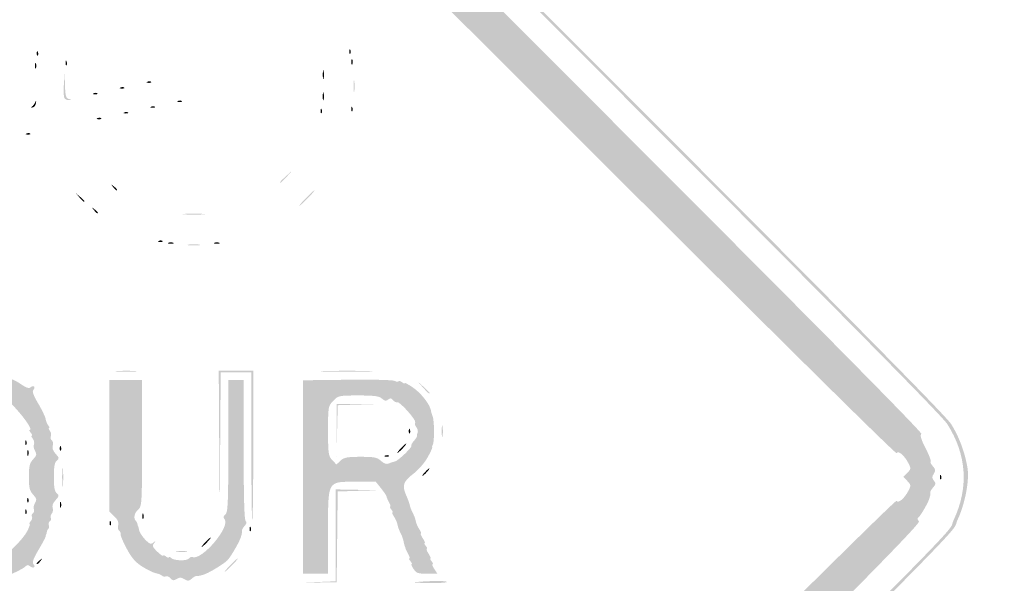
# Model space of a CAD drawing. Header units: inches. Extents: x -25.5 to 26.3, y -25.5 to 25.5.
# Tile 7 of 8: x 2.2 to 26.3, y -2.6 to 11.2. Entities that reach past the tile are written whole.
import ezdxf

# ---------------------------------------------------------------- set-up
doc = ezdxf.new("R2010")
doc.units = ezdxf.units.IN
doc.header["$MEASUREMENT"] = 0

msp = doc.modelspace()

# ---------------------------------------------------------------- hatches: boundary and pattern name
h = msp.add_hatch(color=7)
edge = h.paths.add_edge_path()
edge.add_spline(control_points=[(-0.485, -25.388), (-0.837, -25.302), (-1.088, -25.186), (-1.413, -24.956), (-1.656, -24.784), (-24.688, -1.783), (-24.971, -1.428), (-25.26, -1.067), (-25.407, -0.657), (-25.442, -0.115), (-25.464, 0.232), (-25.451, 0.342), (-25.347, 0.672), (-25.273, 0.908), (-25.151, 1.16), (-25.029, 1.328), (-24.757, 1.705), (-1.826, 24.649), (-1.409, 24.962), (-0.998, 25.27), (-0.834, 25.341), (-0.355, 25.414), (0.313, 25.516), (0.951, 25.326), (1.549, 24.846), (1.707, 24.718), (7.011, 19.436), (13.336, 13.108), (21.925, 4.514), (24.884, 1.525), (25.029, 1.299), (25.22, 0.998), (25.367, 0.606), (25.43, 0.226), (25.482, -0.084), (25.371, -0.662), (25.184, -1.06), (24.992, -1.468), (26.335, -0.11), (10.688, -15.722), (1.446, -24.944), (1.357, -25.031), (1.01, -25.191), (0.458, -25.446), (0.003, -25.506), (-0.485, -25.388)], knot_values=[0, 0, 0, 0, 1, 1, 1, 2, 2, 2, 3, 3, 3, 4, 4, 4, 5, 5, 5, 6, 6, 6, 7, 7, 7, 8, 8, 8, 9, 9, 9, 10, 10, 10, 11, 11, 11, 12, 12, 12, 13, 13, 13, 14, 14, 14, 15, 15, 15, 15], degree=3, periodic=0)
edge = h.paths.add_edge_path(flags=0)
edge.add_spline(control_points=[(0.38, -25.31), (0.534, -25.282), (0.817, -25.186), (1.01, -25.097), (1.357, -24.937), (1.446, -24.85), (10.688, -15.628), (26.246, -0.105), (24.898, -1.468), (25.09, -1.06), (25.466, -0.26), (25.413, 0.549), (24.934, 1.299), (24.79, 1.525), (21.842, 4.502), (13.289, 13.061), (6.99, 19.363), (1.707, 24.624), (1.549, 24.751), (0.951, 25.232), (0.313, 25.422), (-0.355, 25.32), (-0.834, 25.247), (-0.998, 25.176), (-1.409, 24.868), (-1.826, 24.555), (-24.663, 1.705), (-24.935, 1.328), (-25.534, 0.5), (-25.49, -0.65), (-24.83, -1.467), (-24.458, -1.927), (-1.598, -24.756), (-1.342, -24.922), (-1.069, -25.1), (-0.796, -25.218), (-0.485, -25.293), (-0.166, -25.37), (0.032, -25.374), (0.38, -25.31)], knot_values=[0, 0, 0, 0, 1, 1, 1, 2, 2, 2, 3, 3, 3, 4, 4, 4, 5, 5, 5, 6, 6, 6, 7, 7, 7, 8, 8, 8, 9, 9, 9, 10, 10, 10, 11, 11, 11, 12, 12, 12, 13, 13, 13, 13], degree=3, periodic=0)
h = msp.add_hatch(color=7)
edge = h.paths.add_edge_path()
edge.add_spline(control_points=[(0.187, -24.606), (0.165, -24.57), (0.07, -24.558), (-0.078, -24.572), (-0.205, -24.585), (-0.321, -24.576), (-0.335, -24.553), (-0.349, -24.53), (-0.385, -24.517), (-0.416, -24.523), (-0.446, -24.529), (-0.588, -24.475), (-0.73, -24.404), (-0.947, -24.295), (-2.882, -22.382), (-12.613, -12.655), (-22.922, -2.351), (-24.46, -0.788), (-24.496, -0.577), (-24.499, -0.558), (-24.507, -0.531), (-24.514, -0.518), (-24.52, -0.505), (-24.531, -0.473), (-24.537, -0.447), (-24.544, -0.422), (-24.553, -0.39), (-24.559, -0.377), (-24.593, -0.291), (-24.562, 0.355), (-24.518, 0.471), (-24.488, 0.549), (-24.441, 0.676), (-24.412, 0.754), (-24.342, 0.94), (-1.119, 24.184), (-0.812, 24.374), (-0.689, 24.451), (-0.589, 24.5), (-0.589, 24.484), (-0.589, 24.468), (-0.56, 24.479), (-0.526, 24.508), (-0.491, 24.537), (-0.45, 24.548), (-0.434, 24.532), (-0.419, 24.517), (-0.38, 24.521), (-0.348, 24.541), (-0.316, 24.56), (-0.159, 24.577), (0, 24.577), (0.159, 24.577), (0.316, 24.56), (0.348, 24.541), (0.38, 24.521), (0.417, 24.515), (0.43, 24.528), (0.443, 24.541), (0.578, 24.482), (0.729, 24.397), (0.932, 24.282), (1.018, 24.255), (1.056, 24.294), (1.095, 24.333), (4.165, 21.291), (12.728, 12.728), (20.947, 4.508), (24.332, 1.094), (24.297, 1.059), (24.261, 1.023), (24.291, 0.921), (24.4, 0.709), (24.485, 0.544), (24.541, 0.396), (24.526, 0.381), (24.511, 0.366), (24.535, 0.313), (24.58, 0.264), (24.648, 0.189), (24.652, 0.158), (24.602, 0.079), (24.554, 0.002), (24.555, -0.03), (24.606, -0.091), (24.658, -0.155), (24.656, -0.181), (24.589, -0.254), (24.546, -0.302), (24.513, -0.36), (24.518, -0.383), (24.522, -0.405), (24.52, -0.44), (24.514, -0.459), (24.507, -0.479), (24.499, -0.51), (24.494, -0.53), (24.475, -0.614), (24.275, -0.962), (24.23, -0.99), (24.195, -1.011), (24.198, -1.043), (24.238, -1.091), (24.286, -1.149), (22.455, -3.001), (12.726, -12.73), (4.149, -21.307), (1.142, -24.286), (1.103, -24.247), (1.064, -24.207), (1.008, -24.222), (0.888, -24.304), (0.798, -24.364), (0.647, -24.439), (0.551, -24.47), (0.455, -24.501), (0.342, -24.556), (0.299, -24.594), (0.241, -24.644), (0.213, -24.647), (0.187, -24.606)], knot_values=[0, 0, 0, 0, 1, 1, 1, 2, 2, 2, 3, 3, 3, 4, 4, 4, 5, 5, 5, 6, 6, 6, 7, 7, 7, 8, 8, 8, 9, 9, 9, 10, 10, 10, 11, 11, 11, 12, 12, 12, 13, 13, 13, 14, 14, 14, 15, 15, 15, 16, 16, 16, 17, 17, 17, 18, 18, 18, 19, 19, 19, 20, 20, 20, 21, 21, 21, 22, 22, 22, 23, 23, 23, 24, 24, 24, 25, 25, 25, 26, 26, 26, 27, 27, 27, 28, 28, 28, 29, 29, 29, 30, 30, 30, 31, 31, 31, 32, 32, 32, 33, 33, 33, 34, 34, 34, 35, 35, 35, 36, 36, 36, 37, 37, 37, 38, 38, 38, 39, 39, 39, 40, 40, 40, 40], degree=3, periodic=0)
edge = h.paths.add_edge_path(flags=0)
edge.add_spline(control_points=[(0.095, -24.042), (0.111, -24.015), (0.15, -23.996), (0.18, -24), (0.296, -24.014), (0.35, -23.992), (0.492, -23.873), (0.595, -23.786), (0.625, -23.733), (0.592, -23.694), (0.559, -23.654), (3.808, -20.376), (12.1, -12.084), (19.462, -4.722), (23.666, -0.551), (23.688, -0.586), (23.732, -0.657), (23.881, -0.529), (23.981, -0.337), (24.045, -0.213), (24.043, -0.194), (23.953, -0.099)], knot_values=[0, 0, 0, 0, 1, 1, 1, 2, 2, 2, 3, 3, 3, 4, 4, 4, 5, 5, 5, 6, 6, 6, 7, 7, 7, 7], degree=3, periodic=0)
edge.add_line((23.953, -0.099), (23.856, 0.004))
edge.add_line((23.856, 0.004), (23.954, 0.102))
edge.add_spline(control_points=[(23.954, 0.102), (24.044, 0.193), (24.046, 0.21), (23.981, 0.335), (23.882, 0.529), (23.732, 0.657), (23.688, 0.586), (23.666, 0.551), (19.462, 4.722), (12.1, 12.084), (4.119, 20.065), (0.56, 23.655), (0.59, 23.692), (0.62, 23.727), (0.596, 23.782), (0.517, 23.855), (0.453, 23.916), (0.4, 23.948), (0.4, 23.928), (0.4, 23.907), (0.366, 23.919), (0.323, 23.954), (0.281, 23.989), (0.223, 24.02), (0.194, 24.021), (0.165, 24.023), (0.104, 24.042), (0.059, 24.062), (0.014, 24.083), (-0.061, 24.084), (-0.106, 24.064), (-0.194, 24.026), (-0.241, 24.014), (-0.353, 24.003), (-0.443, 23.994), (-23.885, 0.561), (-23.977, 0.389), (-24.014, 0.317), (-24.03, 0.259), (-24.011, 0.259), (-23.992, 0.259), (-24.002, 0.234), (-24.034, 0.203), (-24.096, 0.14), (-24.111, -0.129), (-24.055, -0.184), (-24.021, -0.219), (-24.014, -0.24), (-24.002, -0.365), (-23.994, -0.443), (-0.606, -23.833), (-0.417, -23.951), (-0.336, -24.002), (-0.238, -24.032), (-0.198, -24.017), (-0.159, -24.002), (-0.113, -24.012), (-0.096, -24.04), (-0.057, -24.104), (0.056, -24.105), (0.095, -24.042)], knot_values=[0, 0, 0, 0, 1, 1, 1, 2, 2, 2, 3, 3, 3, 4, 4, 4, 5, 5, 5, 6, 6, 6, 7, 7, 7, 8, 8, 8, 9, 9, 9, 10, 10, 10, 11, 11, 11, 12, 12, 12, 13, 13, 13, 14, 14, 14, 15, 15, 15, 16, 16, 16, 17, 17, 17, 18, 18, 18, 19, 19, 19, 20, 20, 20, 20], degree=3, periodic=0)
h = msp.add_hatch(color=7)
edge = h.paths.add_edge_path()
edge.add_spline(control_points=[(2.57, 10.412), (2.573, 10.467), (2.584, 10.478), (2.599, 10.441), (2.613, 10.407), (2.611, 10.366), (2.595, 10.351), (2.58, 10.335), (2.568, 10.363), (2.57, 10.412)], knot_values=[0, 0, 0, 0, 1, 1, 1, 2, 2, 2, 3, 3, 3, 3], degree=3, periodic=0)
h = msp.add_hatch(color=7)
edge = h.paths.add_edge_path()
edge.add_spline(control_points=[(10.247, 10.459), (10.25, 10.514), (10.261, 10.525), (10.276, 10.488), (10.289, 10.454), (10.288, 10.413), (10.272, 10.398), (10.256, 10.382), (10.245, 10.41), (10.247, 10.459)], knot_values=[0, 0, 0, 0, 1, 1, 1, 2, 2, 2, 3, 3, 3, 3], degree=3, periodic=0)
h = msp.add_hatch(color=7)
edge = h.paths.add_edge_path()
edge.add_spline(control_points=[(2.527, 10.102), (2.527, 10.167), (2.538, 10.194), (2.551, 10.161), (2.564, 10.129), (2.564, 10.076), (2.551, 10.043), (2.538, 10.011), (2.527, 10.038), (2.527, 10.102)], knot_values=[0, 0, 0, 0, 1, 1, 1, 2, 2, 2, 3, 3, 3, 3], degree=3, periodic=0)
h = msp.add_hatch(color=7)
edge = h.paths.add_edge_path()
edge.add_spline(control_points=[(3.277, 10.177), (3.279, 10.232), (3.29, 10.243), (3.305, 10.205), (3.319, 10.171), (3.317, 10.131), (3.302, 10.115), (3.286, 10.099), (3.275, 10.127), (3.277, 10.177)], knot_values=[0, 0, 0, 0, 1, 1, 1, 2, 2, 2, 3, 3, 3, 3], degree=3, periodic=0)
h = msp.add_hatch(color=7)
edge = h.paths.add_edge_path()
edge.add_spline(control_points=[(10.298, 10.196), (10.298, 10.261), (10.309, 10.288), (10.322, 10.255), (10.335, 10.223), (10.335, 10.17), (10.322, 10.138), (10.309, 10.105), (10.298, 10.132), (10.298, 10.196)], knot_values=[0, 0, 0, 0, 1, 1, 1, 2, 2, 2, 3, 3, 3, 3], degree=3, periodic=0)
h = msp.add_hatch(color=7)
edge = h.paths.add_edge_path()
edge.add_spline(control_points=[(3.246, 9.319), (3.232, 9.354), (3.229, 9.508), (3.238, 9.66)], knot_values=[0, 0, 0, 0, 1, 1, 1, 1], degree=3, periodic=0)
edge.add_line((3.238, 9.66), (3.255, 9.937))
edge.add_line((3.255, 9.937), (3.264, 9.623))
edge.add_spline(control_points=[(3.264, 9.623), (3.272, 9.368), (3.289, 9.304), (3.356, 9.287), (3.433, 9.267), (3.433, 9.265), (3.354, 9.26), (3.308, 9.257), (3.259, 9.283), (3.246, 9.319)], knot_values=[0, 0, 0, 0, 1, 1, 1, 2, 2, 2, 3, 3, 3, 3], degree=3, periodic=0)
h = msp.add_hatch(color=7)
edge = h.paths.add_edge_path()
edge.add_spline(control_points=[(9.596, 9.89), (9.597, 9.994), (9.606, 10.031), (9.618, 9.972), (9.629, 9.914), (9.628, 9.829), (9.617, 9.784), (9.605, 9.739), (9.596, 9.787), (9.596, 9.89)], knot_values=[0, 0, 0, 0, 1, 1, 1, 2, 2, 2, 3, 3, 3, 3], degree=3, periodic=0)
h = msp.add_hatch(color=7)
edge = h.paths.add_edge_path()
edge.add_spline(control_points=[(5.29, 9.711), (5.324, 9.724), (5.364, 9.723), (5.38, 9.707), (5.395, 9.691), (5.368, 9.68), (5.318, 9.682), (5.263, 9.684), (5.252, 9.696), (5.29, 9.711)], knot_values=[0, 0, 0, 0, 1, 1, 1, 2, 2, 2, 3, 3, 3, 3], degree=3, periodic=0)
h = msp.add_hatch(color=7)
edge = h.paths.add_edge_path()
edge.add_spline(control_points=[(10.351, 9.608), (10.352, 9.737), (10.361, 9.785), (10.372, 9.713), (10.382, 9.641), (10.382, 9.536), (10.371, 9.478), (10.36, 9.42), (10.351, 9.478), (10.351, 9.608)], knot_values=[0, 0, 0, 0, 1, 1, 1, 2, 2, 2, 3, 3, 3, 3], degree=3, periodic=0)
h = msp.add_hatch(color=7)
edge = h.paths.add_edge_path()
edge.add_spline(control_points=[(3.971, 9.428), (4.005, 9.442), (4.045, 9.44), (4.061, 9.424), (4.077, 9.409), (4.049, 9.397), (3.999, 9.4), (3.944, 9.402), (3.933, 9.413), (3.971, 9.428)], knot_values=[0, 0, 0, 0, 1, 1, 1, 2, 2, 2, 3, 3, 3, 3], degree=3, periodic=0)
h = msp.add_hatch(color=7)
edge = h.paths.add_edge_path()
edge.add_spline(control_points=[(4.63, 9.569), (4.664, 9.583), (4.705, 9.581), (4.72, 9.566), (4.736, 9.55), (4.708, 9.539), (4.659, 9.541), (4.604, 9.543), (4.593, 9.554), (4.63, 9.569)], knot_values=[0, 0, 0, 0, 1, 1, 1, 2, 2, 2, 3, 3, 3, 3], degree=3, periodic=0)
h = msp.add_hatch(color=7)
edge = h.paths.add_edge_path()
edge.add_spline(control_points=[(9.595, 9.349), (9.595, 9.439), (9.605, 9.476), (9.617, 9.431), (9.629, 9.386), (9.629, 9.312), (9.617, 9.266), (9.605, 9.221), (9.595, 9.258), (9.595, 9.349)], knot_values=[0, 0, 0, 0, 1, 1, 1, 2, 2, 2, 3, 3, 3, 3], degree=3, periodic=0)
h = msp.add_hatch(color=7)
edge = h.paths.add_edge_path()
edge.add_spline(control_points=[(2.454, 9.098), (2.482, 9.119), (2.519, 9.169), (2.535, 9.207), (2.556, 9.257), (2.562, 9.251), (2.554, 9.188), (2.548, 9.138), (2.511, 9.089), (2.473, 9.078), (2.427, 9.066), (2.42, 9.073), (2.454, 9.098)], knot_values=[0, 0, 0, 0, 1, 1, 1, 2, 2, 2, 3, 3, 3, 4, 4, 4, 4], degree=3, periodic=0)
h = msp.add_hatch(color=7)
edge = h.paths.add_edge_path()
edge.add_spline(control_points=[(6.043, 9.24), (6.077, 9.253), (6.118, 9.252), (6.133, 9.236), (6.149, 9.22), (6.121, 9.209), (6.072, 9.211), (6.017, 9.213), (6.006, 9.225), (6.043, 9.24)], knot_values=[0, 0, 0, 0, 1, 1, 1, 2, 2, 2, 3, 3, 3, 3], degree=3, periodic=0)
h = msp.add_hatch(color=7)
edge = h.paths.add_edge_path()
edge.add_spline(control_points=[(4.724, 8.957), (4.758, 8.971), (4.799, 8.969), (4.815, 8.953), (4.83, 8.938), (4.803, 8.927), (4.753, 8.929), (4.698, 8.931), (4.687, 8.942), (4.724, 8.957)], knot_values=[0, 0, 0, 0, 1, 1, 1, 2, 2, 2, 3, 3, 3, 3], degree=3, periodic=0)
h = msp.add_hatch(color=7)
edge = h.paths.add_edge_path()
edge.add_spline(control_points=[(5.384, 9.098), (5.418, 9.112), (5.458, 9.11), (5.474, 9.095), (5.49, 9.079), (5.462, 9.068), (5.412, 9.07), (5.357, 9.072), (5.346, 9.083), (5.384, 9.098)], knot_values=[0, 0, 0, 0, 1, 1, 1, 2, 2, 2, 3, 3, 3, 3], degree=3, periodic=0)
h = msp.add_hatch(color=7)
edge = h.paths.add_edge_path()
edge.add_spline(control_points=[(9.541, 8.999), (9.543, 9.054), (9.554, 9.065), (9.569, 9.028), (9.583, 8.994), (9.581, 8.953), (9.566, 8.938), (9.55, 8.922), (9.539, 8.95), (9.541, 8.999)], knot_values=[0, 0, 0, 0, 1, 1, 1, 2, 2, 2, 3, 3, 3, 3], degree=3, periodic=0)
h = msp.add_hatch(color=7)
edge = h.paths.add_edge_path()
edge.add_spline(control_points=[(10.294, 9.047), (10.297, 9.101), (10.308, 9.113), (10.323, 9.075), (10.336, 9.041), (10.335, 9), (10.319, 8.985), (10.303, 8.969), (10.292, 8.997), (10.294, 9.047)], knot_values=[0, 0, 0, 0, 1, 1, 1, 2, 2, 2, 3, 3, 3, 3], degree=3, periodic=0)
h = msp.add_hatch(color=7)
edge = h.paths.add_edge_path()
edge.add_spline(control_points=[(4.065, 8.816), (4.099, 8.829), (4.14, 8.828), (4.155, 8.812), (4.171, 8.796), (4.143, 8.785), (4.094, 8.787), (4.039, 8.79), (4.027, 8.801), (4.065, 8.816)], knot_values=[0, 0, 0, 0, 1, 1, 1, 2, 2, 2, 3, 3, 3, 3], degree=3, periodic=0)
h = msp.add_hatch(color=7)
edge = h.paths.add_edge_path()
edge.add_spline(control_points=[(2.322, 8.439), (2.356, 8.453), (2.397, 8.451), (2.413, 8.435), (2.428, 8.42), (2.401, 8.408), (2.351, 8.411), (2.296, 8.413), (2.285, 8.424), (2.322, 8.439)], knot_values=[0, 0, 0, 0, 1, 1, 1, 2, 2, 2, 3, 3, 3, 3], degree=3, periodic=0)
h = msp.add_hatch(color=7)
edge = h.paths.add_edge_path()
edge.add_spline(control_points=[(8.548, 7.244), (8.548, 7.252), (8.617, 7.321), (8.701, 7.397)], knot_values=[0, 0, 0, 0, 1, 1, 1, 1], degree=3, periodic=0)
edge.add_line((8.701, 7.397), (8.854, 7.535))
edge.add_line((8.854, 7.535), (8.716, 7.382))
edge.add_spline(control_points=[(8.716, 7.382), (8.587, 7.24), (8.548, 7.208), (8.548, 7.244)], knot_values=[0, 0, 0, 0, 1, 1, 1, 1], degree=3, periodic=0)
h = msp.add_hatch(color=7)
edge = h.paths.add_edge_path()
edge.add_spline(control_points=[(4.445, 7.123), (4.386, 7.198), (4.388, 7.2), (4.462, 7.141), (4.541, 7.08), (4.566, 7.041), (4.527, 7.041), (4.517, 7.041), (4.48, 7.078), (4.445, 7.123)], knot_values=[0, 0, 0, 0, 1, 1, 1, 2, 2, 2, 3, 3, 3, 3], degree=3, periodic=0)
h = msp.add_hatch(color=7)
edge = h.paths.add_edge_path()
edge.add_spline(control_points=[(9.184, 6.853), (9.285, 6.956), (9.378, 7.041), (9.391, 7.041), (9.404, 7.041), (9.332, 6.956), (9.231, 6.853), (9.13, 6.749), (9.036, 6.664), (9.023, 6.664), (9.011, 6.664), (9.083, 6.749), (9.184, 6.853)], knot_values=[0, 0, 0, 0, 1, 1, 1, 2, 2, 2, 3, 3, 3, 4, 4, 4, 4], degree=3, periodic=0)
h = msp.add_hatch(color=7)
edge = h.paths.add_edge_path()
edge.add_line((3.622, 6.864), (3.532, 6.97))
edge.add_line((3.532, 6.97), (3.638, 6.881))
edge.add_spline(control_points=[(3.638, 6.881), (3.697, 6.831), (3.744, 6.784), (3.744, 6.775), (3.744, 6.737), (3.706, 6.765), (3.622, 6.864)], knot_values=[0, 0, 0, 0, 1, 1, 1, 2, 2, 2, 2], degree=3, periodic=0)
h = msp.add_hatch(color=7)
edge = h.paths.add_edge_path()
edge.add_spline(control_points=[(3.974, 6.558), (3.915, 6.633), (3.917, 6.635), (3.991, 6.576), (4.07, 6.514), (4.095, 6.476), (4.056, 6.476), (4.046, 6.476), (4.009, 6.513), (3.974, 6.558)], knot_values=[0, 0, 0, 0, 1, 1, 1, 2, 2, 2, 3, 3, 3, 3], degree=3, periodic=0)
h = msp.add_hatch(color=7)
edge = h.paths.add_edge_path()
edge.add_spline(control_points=[(6.205, 6.463), (6.328, 6.473), (6.529, 6.473), (6.652, 6.463), (6.775, 6.454), (6.675, 6.446), (6.429, 6.446), (6.183, 6.446), (6.082, 6.454), (6.205, 6.463)], knot_values=[0, 0, 0, 0, 1, 1, 1, 2, 2, 2, 3, 3, 3, 3], degree=3, periodic=0)
h = msp.add_hatch(color=7)
edge = h.paths.add_edge_path()
edge.add_spline(control_points=[(5.572, 5.802), (5.606, 5.815), (5.647, 5.813), (5.662, 5.798), (5.678, 5.782), (5.65, 5.771), (5.601, 5.773), (5.546, 5.775), (5.535, 5.787), (5.572, 5.802)], knot_values=[0, 0, 0, 0, 1, 1, 1, 2, 2, 2, 3, 3, 3, 3], degree=3, periodic=0)
h = msp.add_hatch(color=7)
edge = h.paths.add_edge_path()
edge.add_spline(control_points=[(5.805, 5.753), (5.837, 5.767), (5.89, 5.767), (5.922, 5.753), (5.955, 5.74), (5.928, 5.73), (5.864, 5.73), (5.799, 5.73), (5.772, 5.74), (5.805, 5.753)], knot_values=[0, 0, 0, 0, 1, 1, 1, 2, 2, 2, 3, 3, 3, 3], degree=3, periodic=0)
h = msp.add_hatch(color=7)
edge = h.paths.add_edge_path()
edge.add_spline(control_points=[(6.299, 5.709), (6.37, 5.72), (6.487, 5.72), (6.558, 5.709), (6.629, 5.698), (6.571, 5.689), (6.429, 5.689), (6.286, 5.689), (6.228, 5.698), (6.299, 5.709)], knot_values=[0, 0, 0, 0, 1, 1, 1, 2, 2, 2, 3, 3, 3, 3], degree=3, periodic=0)
h = msp.add_hatch(color=7)
edge = h.paths.add_edge_path()
edge.add_spline(control_points=[(6.935, 5.753), (6.967, 5.767), (7.02, 5.767), (7.053, 5.753), (7.085, 5.74), (7.059, 5.73), (6.994, 5.73), (6.929, 5.73), (6.903, 5.74), (6.935, 5.753)], knot_values=[0, 0, 0, 0, 1, 1, 1, 2, 2, 2, 3, 3, 3, 3], degree=3, periodic=0)
h = msp.add_hatch(color=7)
edge = h.paths.add_edge_path()
edge.add_spline(control_points=[(1.059, -2.496), (1.027, -2.456), (0.976, -2.428), (0.947, -2.433), (0.873, -2.444), (0.465, -2.256), (0.425, -2.192), (0.401, -2.152), (0.374, -2.153), (0.324, -2.194), (0.244, -2.261), (0.172, -2.211), (0.244, -2.139), (0.279, -2.104), (0.243, -2.004), (0.126, -1.806), (0.033, -1.65), (-0.049, -1.478), (-0.058, -1.424), (-0.066, -1.37), (-0.096, -1.298), (-0.124, -1.264), (-0.153, -1.229), (-0.161, -1.201), (-0.141, -1.201), (-0.122, -1.201), (-0.13, -1.172), (-0.16, -1.136), (-0.189, -1.101), (-0.201, -1.039), (-0.186, -1), (-0.171, -0.96), (-0.182, -0.913), (-0.211, -0.896), (-0.239, -0.878), (-0.249, -0.821), (-0.233, -0.77), (-0.215, -0.712), (-0.235, -0.641), (-0.287, -0.584), (-0.35, -0.514), (-0.357, -0.479), (-0.314, -0.437), (-0.281, -0.404), (-0.259, -0.23), (-0.259, 0), (-0.259, 0.23), (-0.281, 0.404), (-0.314, 0.437), (-0.357, 0.479), (-0.35, 0.514), (-0.285, 0.586), (-0.236, 0.64), (-0.213, 0.712), (-0.231, 0.758), (-0.247, 0.801), (-0.237, 0.865), (-0.207, 0.9), (-0.178, 0.935), (-0.166, 0.994), (-0.18, 1.031), (-0.194, 1.068), (-0.191, 1.112), (-0.173, 1.13), (-0.156, 1.147), (-0.139, 1.176), (-0.137, 1.193), (-0.135, 1.21), (-0.117, 1.26), (-0.098, 1.303), (-0.079, 1.347), (-0.058, 1.41), (-0.052, 1.445), (-0.035, 1.545), (0.206, 1.992), (0.26, 2.026), (0.295, 2.048), (0.293, 2.078), (0.254, 2.126), (0.178, 2.217), (0.276, 2.333), (0.359, 2.25), (0.399, 2.21), (0.459, 2.226), (0.595, 2.312), (0.695, 2.375), (0.777, 2.412), (0.777, 2.393), (0.777, 2.375), (0.801, 2.383), (0.83, 2.412), (0.859, 2.441), (0.91, 2.455), (0.943, 2.442), (0.976, 2.429), (1.015, 2.439), (1.031, 2.464), (1.046, 2.488), (1.154, 2.498), (1.27, 2.484), (1.396, 2.47), (1.509, 2.482), (1.548, 2.514), (1.597, 2.555), (1.627, 2.551), (1.673, 2.495), (1.707, 2.454), (1.762, 2.432), (1.796, 2.445), (1.83, 2.458), (1.87, 2.448), (1.886, 2.423), (1.901, 2.397), (1.929, 2.386), (1.947, 2.397), (1.965, 2.408), (2.067, 2.358), (2.174, 2.285), (2.314, 2.189), (2.383, 2.166), (2.42, 2.203), (2.448, 2.231), (2.486, 2.24), (2.504, 2.221), (2.522, 2.203), (2.515, 2.166), (2.487, 2.139), (2.453, 2.104), (2.488, 2.004), (2.606, 1.806), (2.698, 1.65), (2.781, 1.478), (2.789, 1.424), (2.797, 1.37), (2.828, 1.298), (2.856, 1.264), (2.885, 1.229), (2.892, 1.201), (2.873, 1.201), (2.854, 1.201), (2.862, 1.172), (2.892, 1.136), (2.921, 1.101), (2.933, 1.039), (2.918, 1), (2.902, 0.96), (2.914, 0.913), (2.942, 0.896), (2.971, 0.878), (2.981, 0.821), (2.965, 0.769), (2.945, 0.707), (2.969, 0.639), (3.035, 0.568), (3.124, 0.474), (3.127, 0.455), (3.063, 0.402), (3.01, 0.358), (2.991, 0.25), (2.991, 0), (2.991, -0.25), (3.01, -0.358), (3.063, -0.402), (3.127, -0.455), (3.124, -0.474), (3.033, -0.57), (2.971, -0.637), (2.943, -0.708), (2.962, -0.757), (2.979, -0.801), (2.969, -0.864), (2.94, -0.899), (2.912, -0.933), (2.901, -0.982), (2.917, -1.007), (2.932, -1.033), (2.922, -1.067), (2.894, -1.085), (2.866, -1.102), (2.854, -1.144), (2.866, -1.178), (2.879, -1.211), (2.876, -1.253), (2.858, -1.271), (2.84, -1.289), (2.823, -1.322), (2.82, -1.346), (2.817, -1.37), (2.809, -1.4), (2.802, -1.413), (2.796, -1.426), (2.788, -1.454), (2.785, -1.476), (2.781, -1.497), (2.702, -1.644), (2.608, -1.802), (2.489, -2.003), (2.453, -2.104), (2.487, -2.139), (2.559, -2.211), (2.487, -2.261), (2.407, -2.194), (2.368, -2.162), (2.328, -2.157), (2.313, -2.182), (2.277, -2.239), (1.849, -2.447), (1.796, -2.432), (1.773, -2.426), (1.714, -2.458), (1.665, -2.502), (1.596, -2.565), (1.563, -2.57), (1.52, -2.528), (1.452, -2.46), (1.264, -2.455), (1.225, -2.52), (1.183, -2.586), (1.128, -2.578), (1.059, -2.496)], knot_values=[0, 0, 0, 0, 1, 1, 1, 2, 2, 2, 3, 3, 3, 4, 4, 4, 5, 5, 5, 6, 6, 6, 7, 7, 7, 8, 8, 8, 9, 9, 9, 10, 10, 10, 11, 11, 11, 12, 12, 12, 13, 13, 13, 14, 14, 14, 15, 15, 15, 16, 16, 16, 17, 17, 17, 18, 18, 18, 19, 19, 19, 20, 20, 20, 21, 21, 21, 22, 22, 22, 23, 23, 23, 24, 24, 24, 25, 25, 25, 26, 26, 26, 27, 27, 27, 28, 28, 28, 29, 29, 29, 30, 30, 30, 31, 31, 31, 32, 32, 32, 33, 33, 33, 34, 34, 34, 35, 35, 35, 36, 36, 36, 37, 37, 37, 38, 38, 38, 39, 39, 39, 40, 40, 40, 41, 41, 41, 42, 42, 42, 43, 43, 43, 44, 44, 44, 45, 45, 45, 46, 46, 46, 47, 47, 47, 48, 48, 48, 49, 49, 49, 50, 50, 50, 51, 51, 51, 52, 52, 52, 53, 53, 53, 54, 54, 54, 55, 55, 55, 56, 56, 56, 57, 57, 57, 58, 58, 58, 59, 59, 59, 60, 60, 60, 61, 61, 61, 62, 62, 62, 63, 63, 63, 64, 64, 64, 65, 65, 65, 66, 66, 66, 67, 67, 67, 68, 68, 68, 69, 69, 69, 70, 70, 70, 71, 71, 71, 72, 72, 72, 73, 73, 73, 73], degree=3, periodic=0)
edge = h.paths.add_edge_path(flags=0)
edge.add_spline(control_points=[(1.647, -2.002), (1.823, -1.935), (2.231, -1.539), (2.337, -1.332), (2.387, -1.234), (2.414, -1.154), (2.397, -1.154), (2.38, -1.154), (2.392, -1.123), (2.424, -1.085), (2.455, -1.048), (2.468, -0.996), (2.452, -0.971), (2.437, -0.946), (2.447, -0.911), (2.475, -0.893), (2.503, -0.876), (2.514, -0.831), (2.5, -0.794), (2.486, -0.757), (2.499, -0.686), (2.531, -0.636), (2.578, -0.561), (2.57, -0.527), (2.483, -0.435), (2.396, -0.342), (2.378, -0.269), (2.378, 0), (2.378, 0.269), (2.396, 0.342), (2.483, 0.435), (2.57, 0.527), (2.578, 0.561), (2.531, 0.636), (2.499, 0.686), (2.487, 0.759), (2.502, 0.799), (2.518, 0.84), (2.504, 0.904), (2.472, 0.943), (2.44, 0.981), (2.43, 1.013), (2.449, 1.013), (2.468, 1.013), (2.458, 1.044), (2.425, 1.083), (2.393, 1.122), (2.38, 1.154), (2.397, 1.154), (2.535, 1.154), (1.88, 1.941), (1.714, 1.974), (1.678, 1.981), (1.61, 2.004), (1.563, 2.024), (1.514, 2.045), (1.456, 2.04), (1.427, 2.011), (1.392, 1.976), (1.354, 1.976), (1.297, 2.011), (1.238, 2.048), (1.175, 2.041), (1.053, 1.983), (0.865, 1.894), (0.493, 1.533), (0.478, 1.424), (0.472, 1.384), (0.44, 1.319), (0.406, 1.279), (0.373, 1.239), (0.341, 1.178), (0.336, 1.144), (0.331, 1.111), (0.31, 1.055), (0.288, 1.021), (0.267, 0.987), (0.262, 0.947), (0.277, 0.931), (0.293, 0.916), (0.282, 0.875), (0.253, 0.84), (0.214, 0.794), (0.215, 0.76), (0.254, 0.713), (0.294, 0.664), (0.29, 0.634), (0.236, 0.589), (0.135, 0.506), (0.148, 0.289), (0.259, 0.188), (0.311, 0.142), (0.353, 0.057), (0.353, 0), (0.353, -0.057), (0.311, -0.142), (0.259, -0.188), (0.148, -0.289), (0.135, -0.506), (0.236, -0.589), (0.29, -0.634), (0.294, -0.664), (0.254, -0.713), (0.215, -0.76), (0.214, -0.794), (0.253, -0.84), (0.282, -0.875), (0.292, -0.917), (0.275, -0.933), (0.259, -0.95), (0.272, -0.996), (0.305, -1.035), (0.338, -1.074), (0.351, -1.107), (0.334, -1.107), (0.276, -1.107), (0.501, -1.49), (0.67, -1.677), (0.833, -1.858), (1.107, -2.041), (1.107, -1.97), (1.107, -1.951), (1.132, -1.961), (1.163, -1.992), (1.232, -2.061), (1.48, -2.066), (1.647, -2.002)], knot_values=[0, 0, 0, 0, 1, 1, 1, 2, 2, 2, 3, 3, 3, 4, 4, 4, 5, 5, 5, 6, 6, 6, 7, 7, 7, 8, 8, 8, 9, 9, 9, 10, 10, 10, 11, 11, 11, 12, 12, 12, 13, 13, 13, 14, 14, 14, 15, 15, 15, 16, 16, 16, 17, 17, 17, 18, 18, 18, 19, 19, 19, 20, 20, 20, 21, 21, 21, 22, 22, 22, 23, 23, 23, 24, 24, 24, 25, 25, 25, 26, 26, 26, 27, 27, 27, 28, 28, 28, 29, 29, 29, 30, 30, 30, 31, 31, 31, 32, 32, 32, 33, 33, 33, 34, 34, 34, 35, 35, 35, 36, 36, 36, 37, 37, 37, 38, 38, 38, 39, 39, 39, 40, 40, 40, 41, 41, 41, 42, 42, 42, 42], degree=3, periodic=0)
h = msp.add_hatch(color=7)
edge = h.paths.add_edge_path()
edge.add_spline(control_points=[(4.558, 2.601), (4.682, 2.611), (4.873, 2.611), (4.982, 2.601), (5.091, 2.591), (4.99, 2.583), (4.757, 2.583), (4.524, 2.584), (4.434, 2.592), (4.558, 2.601)], knot_values=[0, 0, 0, 0, 1, 1, 1, 2, 2, 2, 3, 3, 3, 3], degree=3, periodic=0)
h = msp.add_hatch(color=7)
edge = h.paths.add_edge_path()
edge.add_line((7.842, 0.754), (7.842, 2.567))
edge.add_line((7.842, 2.567), (7.465, 2.567))
edge.add_line((7.465, 2.567), (7.089, 2.567))
edge.add_line((7.089, 2.567), (7.076, 0.812))
edge.add_line((7.076, 0.812), (7.063, -0.942))
edge.add_line((7.063, -0.942), (7.052, 0.836))
edge.add_line((7.052, 0.836), (7.041, 2.614))
edge.add_line((7.041, 2.614), (7.465, 2.614))
edge.add_line((7.465, 2.614), (7.889, 2.614))
edge.add_line((7.889, 2.614), (7.889, 0.777))
edge.add_spline(control_points=[(7.889, 0.777), (7.889, -0.233), (7.878, -1.06), (7.865, -1.06), (7.852, -1.06), (7.842, -0.244), (7.842, 0.754)], knot_values=[0, 0, 0, 0, 1, 1, 1, 2, 2, 2, 2], degree=3, periodic=0)
h = msp.add_hatch(color=7)
edge = h.paths.add_edge_path()
edge.add_spline(control_points=[(9.646, 2.602), (9.952, 2.61), (10.439, 2.61), (10.729, 2.602), (11.019, 2.594), (10.769, 2.587), (10.173, 2.587), (9.577, 2.587), (9.34, 2.594), (9.646, 2.602)], knot_values=[0, 0, 0, 0, 1, 1, 1, 2, 2, 2, 3, 3, 3, 3], degree=3, periodic=0)
h = msp.add_hatch(color=7)
edge = h.paths.add_edge_path()
edge.add_spline(control_points=[(5.86, -2.492), (5.828, -2.453), (5.776, -2.431), (5.744, -2.443), (5.712, -2.455), (5.668, -2.446), (5.645, -2.423), (5.621, -2.4), (5.557, -2.374), (5.501, -2.366), (5.446, -2.357), (5.298, -2.286), (5.172, -2.208), (4.998, -2.1), (4.906, -1.995), (4.781, -1.763), (4.692, -1.597), (4.624, -1.435), (4.63, -1.405), (4.636, -1.374), (4.62, -1.336), (4.593, -1.319), (4.566, -1.303), (4.556, -1.242), (4.571, -1.185), (4.589, -1.112), (4.561, -1.047), (4.477, -0.968)], knot_values=[0, 0, 0, 0, 1, 1, 1, 2, 2, 2, 3, 3, 3, 4, 4, 4, 5, 5, 5, 6, 6, 6, 7, 7, 7, 8, 8, 8, 9, 9, 9, 9], degree=3, periodic=0)
edge.add_line((4.477, -0.968), (4.356, -0.855))
edge.add_line((4.356, -0.855), (4.356, 0.762))
edge.add_line((4.356, 0.762), (4.356, 2.378))
edge.add_line((4.356, 2.378), (4.757, 2.378))
edge.add_line((4.757, 2.378), (5.157, 2.378))
edge.add_line((5.157, 2.378), (5.157, 0.831))
edge.add_spline(control_points=[(5.157, 0.831), (5.157, -0.656), (5.153, -0.719), (5.063, -0.801), (4.967, -0.887), (4.94, -1.015), (5.004, -1.079), (5.023, -1.099), (5.042, -1.134), (5.045, -1.158), (5.048, -1.182), (5.055, -1.206), (5.061, -1.213), (5.066, -1.219), (5.078, -1.264), (5.087, -1.313), (5.096, -1.361), (5.161, -1.461), (5.232, -1.536), (5.34, -1.647), (5.374, -1.66), (5.436, -1.612), (5.5, -1.562), (5.502, -1.565), (5.452, -1.629), (5.404, -1.691), (5.418, -1.726), (5.535, -1.838), (5.612, -1.912), (5.675, -1.955), (5.675, -1.934), (5.675, -1.913), (5.707, -1.922), (5.746, -1.955), (5.785, -1.987), (5.816, -1.996), (5.816, -1.974), (5.816, -1.953), (5.842, -1.961), (5.873, -1.992), (5.943, -2.062), (6.271, -2.067), (6.313, -1.999), (6.329, -1.972), (6.368, -1.958), (6.398, -1.969), (6.631, -2.053), (7.334, -1.22), (7.184, -1.038), (7.148, -0.995), (7.154, -0.962), (7.205, -0.919), (7.266, -0.868), (7.276, -0.628), (7.276, 0.759)], knot_values=[0, 0, 0, 0, 1, 1, 1, 2, 2, 2, 3, 3, 3, 4, 4, 4, 5, 5, 5, 6, 6, 6, 7, 7, 7, 8, 8, 8, 9, 9, 9, 10, 10, 10, 11, 11, 11, 12, 12, 12, 13, 13, 13, 14, 14, 14, 15, 15, 15, 16, 16, 16, 17, 17, 17, 18, 18, 18, 18], degree=3, periodic=0)
edge.add_line((7.276, 0.759), (7.276, 2.378))
edge.add_line((7.276, 2.378), (7.465, 2.378))
edge.add_line((7.465, 2.378), (7.653, 2.378))
edge.add_line((7.653, 2.378), (7.653, 0.662))
edge.add_spline(control_points=[(7.653, 0.662), (7.653, -0.501), (7.669, -1.064), (7.703, -1.085), (7.737, -1.106), (7.728, -1.145), (7.678, -1.2), (7.636, -1.246), (7.606, -1.302), (7.61, -1.325), (7.614, -1.347), (7.612, -1.382), (7.606, -1.401), (7.6, -1.421), (7.591, -1.452), (7.586, -1.472), (7.565, -1.567), (7.348, -1.944), (7.259, -2.042), (7.174, -2.135), (6.767, -2.379), (6.652, -2.406), (6.633, -2.41), (6.601, -2.419), (6.582, -2.425), (6.562, -2.431), (6.528, -2.433), (6.505, -2.429), (6.483, -2.425), (6.426, -2.456), (6.38, -2.497), (6.309, -2.561), (6.281, -2.564), (6.198, -2.512), (6.12, -2.463), (6.08, -2.462), (6.009, -2.506), (5.936, -2.552), (5.907, -2.549), (5.86, -2.492)], knot_values=[0, 0, 0, 0, 1, 1, 1, 2, 2, 2, 3, 3, 3, 4, 4, 4, 5, 5, 5, 6, 6, 6, 7, 7, 7, 8, 8, 8, 9, 9, 9, 10, 10, 10, 11, 11, 11, 12, 12, 12, 13, 13, 13, 13], degree=3, periodic=0)
h = msp.add_hatch(color=7)
edge = h.paths.add_edge_path()
edge.add_line((9.113, -0.002), (9.113, 2.375))
edge.add_line((9.113, 2.375), (10.208, 2.388))
edge.add_spline(control_points=[(10.208, 2.388), (10.81, 2.396), (11.33, 2.383), (11.363, 2.36), (11.396, 2.337), (11.437, 2.331), (11.453, 2.348), (11.47, 2.364), (11.511, 2.354), (11.546, 2.325), (11.581, 2.296), (11.609, 2.287), (11.609, 2.304), (11.609, 2.322), (11.703, 2.272), (11.817, 2.193), (12.012, 2.059), (12.231, 1.777), (12.252, 1.634), (12.257, 1.599), (12.276, 1.535), (12.294, 1.492), (12.338, 1.386), (12.34, 0.855), (12.297, 0.785), (12.279, 0.755), (12.273, 0.73), (12.285, 0.73), (12.298, 0.73), (12.248, 0.622), (12.176, 0.489), (12.1, 0.351), (11.948, 0.175), (11.819, 0.077), (11.57, -0.111), (11.538, -0.212), (11.648, -0.457), (11.686, -0.542), (11.725, -0.651), (11.734, -0.698), (11.744, -0.746), (11.777, -0.83), (11.807, -0.887), (11.838, -0.943), (11.871, -1.031), (11.879, -1.082), (11.888, -1.133), (11.926, -1.223), (11.965, -1.282), (12.004, -1.341), (12.022, -1.389), (12.005, -1.389), (11.989, -1.389), (12.01, -1.442), (12.052, -1.507), (12.095, -1.572), (12.116, -1.625), (12.099, -1.625), (12.082, -1.625), (12.095, -1.657), (12.127, -1.695), (12.16, -1.734), (12.17, -1.766), (12.151, -1.766), (12.132, -1.766), (12.151, -1.819), (12.194, -1.884), (12.236, -1.949), (12.257, -2.002), (12.241, -2.002), (12.224, -2.002), (12.236, -2.033), (12.269, -2.072), (12.301, -2.111), (12.312, -2.143), (12.293, -2.143), (12.274, -2.143), (12.293, -2.196), (12.335, -2.261)], knot_values=[0, 0, 0, 0, 1, 1, 1, 2, 2, 2, 3, 3, 3, 4, 4, 4, 5, 5, 5, 6, 6, 6, 7, 7, 7, 8, 8, 8, 9, 9, 9, 10, 10, 10, 11, 11, 11, 12, 12, 12, 13, 13, 13, 14, 14, 14, 15, 15, 15, 16, 16, 16, 17, 17, 17, 18, 18, 18, 19, 19, 19, 20, 20, 20, 21, 21, 21, 22, 22, 22, 23, 23, 23, 24, 24, 24, 25, 25, 25, 26, 26, 26, 26], degree=3, periodic=0)
edge.add_line((12.335, -2.261), (12.412, -2.378))
edge.add_line((12.412, -2.378), (12.157, -2.378))
edge.add_spline(control_points=[(12.157, -2.378), (11.938, -2.378), (11.892, -2.362), (11.826, -2.261), (11.783, -2.196), (11.762, -2.143), (11.779, -2.143), (11.796, -2.143), (11.783, -2.111), (11.751, -2.072), (11.718, -2.033), (11.706, -2.002), (11.723, -2.002), (11.74, -2.002), (11.727, -1.954), (11.695, -1.896), (11.663, -1.837), (11.633, -1.774), (11.629, -1.754), (11.625, -1.735), (11.617, -1.714), (11.612, -1.707), (11.607, -1.701), (11.593, -1.646), (11.582, -1.586), (11.571, -1.526), (11.536, -1.43), (11.505, -1.374), (11.474, -1.318), (11.442, -1.23), (11.434, -1.179), (11.425, -1.128), (11.387, -1.038), (11.348, -0.979), (11.309, -0.92), (11.291, -0.871), (11.308, -0.871), (11.325, -0.871), (11.312, -0.84), (11.28, -0.801), (11.247, -0.762), (11.235, -0.73), (11.252, -0.73), (11.269, -0.73), (11.257, -0.682), (11.224, -0.624), (11.192, -0.566), (11.165, -0.502), (11.164, -0.483), (11.163, -0.463), (11.103, -0.373), (11.03, -0.283)], knot_values=[0, 0, 0, 0, 1, 1, 1, 2, 2, 2, 3, 3, 3, 4, 4, 4, 5, 5, 5, 6, 6, 6, 7, 7, 7, 8, 8, 8, 9, 9, 9, 10, 10, 10, 11, 11, 11, 12, 12, 12, 13, 13, 13, 14, 14, 14, 15, 15, 15, 16, 16, 16, 17, 17, 17, 17], degree=3, periodic=0)
edge.add_line((11.03, -0.283), (10.899, -0.118))
edge.add_line((10.899, -0.118), (10.415, -0.118))
edge.add_spline(control_points=[(10.415, -0.118), (9.698, -0.118), (9.726, -0.068), (9.726, -1.357)], knot_values=[0, 0, 0, 0, 1, 1, 1, 1], degree=3, periodic=0)
edge.add_line((9.726, -1.357), (9.726, -2.378))
edge.add_line((9.726, -2.378), (9.419, -2.378))
edge.add_line((9.419, -2.378), (9.113, -2.378))
edge.add_line((9.113, -2.378), (9.113, -0.002))
edge = h.paths.add_edge_path(flags=0)
edge.add_spline(control_points=[(10.526, 0.495), (10.863, 0.495), (10.936, 0.48), (11.027, 0.394), (11.1, 0.325), (11.16, 0.306), (11.218, 0.331), (11.265, 0.351), (11.333, 0.373), (11.369, 0.381), (11.45, 0.397), (11.805, 0.739), (11.773, 0.77), (11.761, 0.783), (11.788, 0.834), (11.833, 0.884), (11.878, 0.934), (11.913, 0.989), (11.91, 1.006), (11.907, 1.022), (11.914, 1.063), (11.927, 1.096), (11.939, 1.128), (11.924, 1.186), (11.893, 1.223), (11.862, 1.26), (11.85, 1.313), (11.867, 1.34), (11.901, 1.395), (11.475, 1.87), (11.421, 1.837), (11.401, 1.824), (11.358, 1.846), (11.326, 1.885), (11.281, 1.939), (11.252, 1.943), (11.202, 1.902), (11.152, 1.86), (11.117, 1.865), (11.051, 1.924), (10.984, 1.986), (10.864, 2.002), (10.472, 2.002), (9.993, 2.002), (9.975, 1.998), (9.852, 1.87), (9.728, 1.74), (9.726, 1.725), (9.726, 1.131), (9.726, 0.572), (9.734, 0.515), (9.828, 0.415)], knot_values=[0, 0, 0, 0, 1, 1, 1, 2, 2, 2, 3, 3, 3, 4, 4, 4, 5, 5, 5, 6, 6, 6, 7, 7, 7, 8, 8, 8, 9, 9, 9, 10, 10, 10, 11, 11, 11, 12, 12, 12, 13, 13, 13, 14, 14, 14, 15, 15, 15, 16, 16, 16, 17, 17, 17, 17], degree=3, periodic=0)
edge.add_line((9.828, 0.415), (9.931, 0.306))
edge.add_line((9.931, 0.306), (10.031, 0.4))
edge.add_spline(control_points=[(10.031, 0.4), (10.115, 0.479), (10.196, 0.495), (10.526, 0.495)], knot_values=[0, 0, 0, 0, 1, 1, 1, 1], degree=3, periodic=0)
h = msp.add_hatch(color=7)
edge = h.paths.add_edge_path()
edge.add_line((12.054, 2.202), (11.916, 2.355))
edge.add_line((11.916, 2.355), (12.069, 2.217))
edge.add_spline(control_points=[(12.069, 2.217), (12.153, 2.14), (12.222, 2.072), (12.222, 2.063), (12.222, 2.027), (12.183, 2.059), (12.054, 2.202)], knot_values=[0, 0, 0, 0, 1, 1, 1, 2, 2, 2, 2], degree=3, periodic=0)
for points in [[(9.935, 1.142), (9.937, 1.79), (10.491, 1.792), (11.044, 1.794), (10.504, 1.779), (9.964, 1.763), (9.948, 1.129), (9.933, 0.494), (9.935, 1.142)], [(9.502, -2.58), (9.914, -2.563), (9.914, -1.435), (9.914, -0.306), (10.444, -0.316), (10.974, -0.326), (10.468, -0.341), (9.963, -0.356), (9.95, -1.473), (9.937, -2.59), (9.514, -2.593), (9.09, -2.597), (9.502, -2.58)]]:
    msp.add_hatch(color=7).paths.add_polyline_path(points)
h = msp.add_hatch(color=7)
edge = h.paths.add_edge_path()
edge.add_spline(control_points=[(12.518, 1.13), (12.518, 1.26), (12.527, 1.307), (12.538, 1.236), (12.549, 1.164), (12.549, 1.058), (12.537, 1), (12.526, 0.942), (12.517, 1.001), (12.518, 1.13)], knot_values=[0, 0, 0, 0, 1, 1, 1, 2, 2, 2, 3, 3, 3, 3], degree=3, periodic=0)
h = msp.add_hatch(color=7)
edge = h.paths.add_edge_path()
edge.add_spline(control_points=[(11.707, 1.134), (11.71, 1.189), (11.721, 1.2), (11.736, 1.163), (11.749, 1.129), (11.748, 1.088), (11.732, 1.072), (11.716, 1.057), (11.705, 1.085), (11.707, 1.134)], knot_values=[0, 0, 0, 0, 1, 1, 1, 2, 2, 2, 3, 3, 3, 3], degree=3, periodic=0)
h = msp.add_hatch(color=7)
edge = h.paths.add_edge_path()
edge.add_spline(control_points=[(2.288, 0.852), (2.29, 0.907), (2.301, 0.918), (2.316, 0.88), (2.33, 0.846), (2.328, 0.806), (2.313, 0.79), (2.297, 0.774), (2.286, 0.802), (2.288, 0.852)], knot_values=[0, 0, 0, 0, 1, 1, 1, 2, 2, 2, 3, 3, 3, 3], degree=3, periodic=0)
h = msp.add_hatch(color=7)
edge = h.paths.add_edge_path()
edge.add_spline(control_points=[(3.136, 0.71), (3.138, 0.765), (3.149, 0.776), (3.164, 0.739), (3.178, 0.705), (3.176, 0.664), (3.16, 0.649), (3.145, 0.633), (3.134, 0.661), (3.136, 0.71)], knot_values=[0, 0, 0, 0, 1, 1, 1, 2, 2, 2, 3, 3, 3, 3], degree=3, periodic=0)
h = msp.add_hatch(color=7)
edge = h.paths.add_edge_path()
edge.add_spline(control_points=[(11.515, 0.706), (11.576, 0.771), (11.636, 0.824), (11.649, 0.824), (11.662, 0.824), (11.623, 0.771), (11.562, 0.706), (11.501, 0.642), (11.441, 0.589), (11.428, 0.589), (11.415, 0.589), (11.454, 0.642), (11.515, 0.706)], knot_values=[0, 0, 0, 0, 1, 1, 1, 2, 2, 2, 3, 3, 3, 4, 4, 4, 4], degree=3, periodic=0)
h = msp.add_hatch(color=7)
edge = h.paths.add_edge_path()
edge.add_spline(control_points=[(2.339, 0.589), (2.339, 0.653), (2.349, 0.68), (2.362, 0.648), (2.376, 0.615), (2.376, 0.562), (2.362, 0.53), (2.349, 0.497), (2.339, 0.524), (2.339, 0.589)], knot_values=[0, 0, 0, 0, 1, 1, 1, 2, 2, 2, 3, 3, 3, 3], degree=3, periodic=0)
h = msp.add_hatch(color=7)
edge = h.paths.add_edge_path()
edge.add_spline(control_points=[(11.13, 0.527), (11.164, 0.54), (11.204, 0.539), (11.22, 0.523), (11.235, 0.507), (11.208, 0.496), (11.158, 0.498), (11.103, 0.5), (11.092, 0.512), (11.13, 0.527)], knot_values=[0, 0, 0, 0, 1, 1, 1, 2, 2, 2, 3, 3, 3, 3], degree=3, periodic=0)
h = msp.add_hatch(color=7)
edge = h.paths.add_edge_path()
edge.add_spline(control_points=[(3.195, 0), (3.195, 0.207), (3.204, 0.286), (3.214, 0.175), (3.224, 0.065), (3.223, -0.105), (3.213, -0.201), (3.203, -0.298), (3.195, -0.207), (3.195, 0)], knot_values=[0, 0, 0, 0, 1, 1, 1, 2, 2, 2, 3, 3, 3, 3], degree=3, periodic=0)
h = msp.add_hatch(color=7)
edge = h.paths.add_edge_path()
edge.add_spline(control_points=[(12.104, 0.118), (12.151, 0.17), (12.2, 0.212), (12.213, 0.212), (12.226, 0.212), (12.198, 0.17), (12.151, 0.118), (12.104, 0.066), (12.055, 0.024), (12.042, 0.024), (12.029, 0.024), (12.057, 0.066), (12.104, 0.118)], knot_values=[0, 0, 0, 0, 1, 1, 1, 2, 2, 2, 3, 3, 3, 4, 4, 4, 4], degree=3, periodic=0)
h = msp.add_hatch(color=7)
edge = h.paths.add_edge_path()
edge.add_spline(control_points=[(24.753, 0.004), (24.755, 0.059), (24.767, 0.07), (24.782, 0.032), (24.795, -0.002), (24.794, -0.042), (24.778, -0.058), (24.762, -0.074), (24.751, -0.046), (24.753, 0.004)], knot_values=[0, 0, 0, 0, 1, 1, 1, 2, 2, 2, 3, 3, 3, 3], degree=3, periodic=0)
h = msp.add_hatch(color=7)
edge = h.paths.add_edge_path()
edge.add_spline(control_points=[(2.335, -0.561), (2.337, -0.506), (2.348, -0.495), (2.363, -0.533), (2.377, -0.567), (2.375, -0.607), (2.36, -0.623), (2.344, -0.639), (2.333, -0.611), (2.335, -0.561)], knot_values=[0, 0, 0, 0, 1, 1, 1, 2, 2, 2, 3, 3, 3, 3], degree=3, periodic=0)
h = msp.add_hatch(color=7)
edge = h.paths.add_edge_path()
edge.add_spline(control_points=[(3.139, -0.683), (3.139, -0.618), (3.15, -0.592), (3.163, -0.624), (3.176, -0.656), (3.176, -0.709), (3.163, -0.742), (3.15, -0.774), (3.139, -0.748), (3.139, -0.683)], knot_values=[0, 0, 0, 0, 1, 1, 1, 2, 2, 2, 3, 3, 3, 3], degree=3, periodic=0)
h = msp.add_hatch(color=7)
edge = h.paths.add_edge_path()
edge.add_spline(control_points=[(2.288, -0.844), (2.29, -0.789), (2.301, -0.778), (2.316, -0.815), (2.33, -0.849), (2.328, -0.89), (2.313, -0.906), (2.297, -0.921), (2.286, -0.893), (2.288, -0.844)], knot_values=[0, 0, 0, 0, 1, 1, 1, 2, 2, 2, 3, 3, 3, 3], degree=3, periodic=0)
h = msp.add_hatch(color=7)
edge = h.paths.add_edge_path()
edge.add_spline(control_points=[(5.165, -0.965), (5.165, -0.901), (5.175, -0.874), (5.188, -0.907), (5.201, -0.939), (5.201, -0.992), (5.188, -1.024), (5.175, -1.057), (5.165, -1.03), (5.165, -0.965)], knot_values=[0, 0, 0, 0, 1, 1, 1, 2, 2, 2, 3, 3, 3, 3], degree=3, periodic=0)
h = msp.add_hatch(color=7)
edge = h.paths.add_edge_path()
edge.add_spline(control_points=[(4.36, -1.126), (4.362, -1.072), (4.374, -1.06), (4.389, -1.098), (4.402, -1.132), (4.401, -1.173), (4.385, -1.188), (4.369, -1.204), (4.358, -1.176), (4.36, -1.126)], knot_values=[0, 0, 0, 0, 1, 1, 1, 2, 2, 2, 3, 3, 3, 3], degree=3, periodic=0)
h = msp.add_hatch(color=7)
edge = h.paths.add_edge_path()
edge.add_spline(control_points=[(7.798, -1.268), (7.801, -1.213), (7.812, -1.202), (7.827, -1.239), (7.84, -1.273), (7.839, -1.314), (7.823, -1.33), (7.807, -1.345), (7.796, -1.317), (7.798, -1.268)], knot_values=[0, 0, 0, 0, 1, 1, 1, 2, 2, 2, 3, 3, 3, 3], degree=3, periodic=0)
h = msp.add_hatch(color=7)
edge = h.paths.add_edge_path()
edge.add_spline(control_points=[(6.711, -1.601), (6.772, -1.537), (6.833, -1.484), (6.845, -1.484), (6.858, -1.484), (6.819, -1.537), (6.758, -1.601), (6.698, -1.666), (6.637, -1.719), (6.624, -1.719), (6.611, -1.719), (6.65, -1.666), (6.711, -1.601)], knot_values=[0, 0, 0, 0, 1, 1, 1, 2, 2, 2, 3, 3, 3, 4, 4, 4, 4], degree=3, periodic=0)
h = msp.add_hatch(color=7)
edge = h.paths.add_edge_path()
edge.add_spline(control_points=[(6.017, -1.827), (6.089, -1.816), (6.195, -1.816), (6.253, -1.827), (6.311, -1.838), (6.252, -1.847), (6.123, -1.847), (5.993, -1.847), (5.946, -1.837), (6.017, -1.827)], knot_values=[0, 0, 0, 0, 1, 1, 1, 2, 2, 2, 3, 3, 3, 3], degree=3, periodic=0)
h = msp.add_hatch(color=7)
edge = h.paths.add_edge_path()
edge.add_spline(control_points=[(2.567, -2.125), (2.567, -2.115), (2.604, -2.078), (2.649, -2.043), (2.724, -1.984), (2.726, -1.986), (2.667, -2.06), (2.605, -2.139), (2.567, -2.164), (2.567, -2.125)], knot_values=[0, 0, 0, 0, 1, 1, 1, 2, 2, 2, 3, 3, 3, 3], degree=3, periodic=0)
h = msp.add_hatch(color=7)
edge = h.paths.add_edge_path()
edge.add_spline(control_points=[(7.324, -2.166), (7.411, -2.076), (7.494, -2.002), (7.507, -2.002), (7.52, -2.002), (7.459, -2.076), (7.371, -2.166), (7.283, -2.257), (7.2, -2.331), (7.187, -2.331), (7.174, -2.331), (7.236, -2.257), (7.324, -2.166)], knot_values=[0, 0, 0, 0, 1, 1, 1, 2, 2, 2, 3, 3, 3, 4, 4, 4, 4], degree=3, periodic=0)
h = msp.add_hatch(color=7)
edge = h.paths.add_edge_path()
edge.add_spline(control_points=[(11.868, -2.584), (12.202, -2.549), (12.646, -2.546), (12.646, -2.579), (12.646, -2.598), (12.439, -2.61), (12.186, -2.606), (11.934, -2.602), (11.791, -2.592), (11.868, -2.584)], knot_values=[0, 0, 0, 0, 1, 1, 1, 2, 2, 2, 3, 3, 3, 3], degree=3, periodic=0)

doc.saveas('drawing.dxf')
